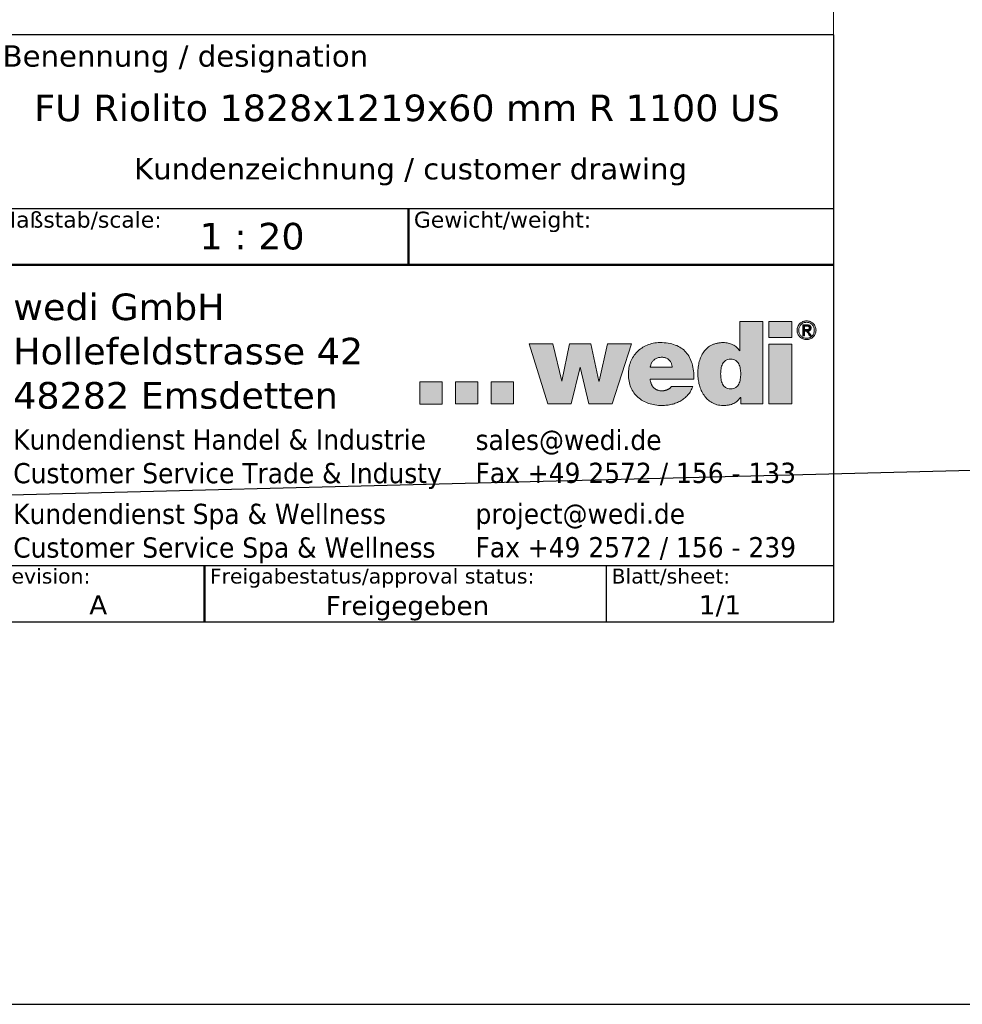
# Model space of a CAD drawing. Header units: millimetres. Extents: x -12192 to 12192, y -600 to 5895.
# Tile 3 of 122: x 2548 to 4322, y -600 to 1253. Entities that reach past the tile are written whole.
import ezdxf
from ezdxf.enums import TextEntityAlignment as Align

# ---------------------------------------------------------------- set-up
doc = ezdxf.new("R2010")
doc.units = ezdxf.units.MM
doc.header["$LTSCALE"] = 20
for name, color, linetype, lineweight in [('AM_BOR', 7, 'Continuous', 25), ('Ebene 1', 7, 'Continuous', 25), ('Rahmen (ISO)', 7, 'Continuous', 70), ('Schraffur (ISO)', 7, 'Continuous', 18), ('Titel (ISO)', 7, 'Continuous', 50)]:
    doc.layers.add(name, color=color, linetype=linetype, lineweight=lineweight)
doc.styles.add('Notiztext 3.5', font='verdana.ttf')
doc.styles.add('Pfeiltext', font='verdana.ttf')
doc.styles.get("Standard").update_dxf_attribs({"font": 'verdana.ttf'})
doc.styles.add('Textstil110', font='verdana.ttf')
doc.styles.add('Textstil112', font='verdana.ttf')
doc.styles.add('Textstil47', font='verdana.ttf')
doc.styles.add('Textstil48', font='verdana.ttf')
doc.styles.add('Textstil64', font='verdana.ttf', dxfattribs={"width": 0.8})
doc.styles.add('Textstil75', font='verdana.ttf')
doc.styles.add('Textstil84', font='verdana.ttf')

# ---------------------------------------------------------------- blocks, each defined once
blk = doc.blocks.new('Ränder wedi_Zeichnungsrahmen')
at = {"layer": 'Rahmen (ISO)', "color": 208, "lineweight": 18, "true_color": 0x400040}
for p, q in [((204, 6), (204, 291)), ((20, 6), (204, 6))]:
    blk.add_line(p, q, dxfattribs=at)
blk = doc.blocks.new('Schriftfelder wedi Standard - Inch_Zoll ohne Toleranz')
at = {"layer": 'Schraffur (ISO)'}
h = blk.add_hatch(color=256, dxfattribs=at)
edge = h.paths.add_edge_path(flags=0)
edge.add_spline(control_points=[(-14.527, 20.668), (-14.439, 20.669), (-14.272, 20.686), (-14.05, 20.781), (-13.88, 20.929), (-13.756, 21.117), (-13.67, 21.333), (-13.597, 21.652), (-13.571, 22.068), (-13.597, 22.484), (-13.67, 22.799), (-13.756, 23.014), (-13.88, 23.201), (-14.05, 23.349), (-14.272, 23.443), (-14.527, 23.47), (-14.781, 23.443), (-15.002, 23.349), (-15.172, 23.201), (-15.296, 23.014), (-15.381, 22.799), (-15.454, 22.484), (-15.48, 22.068), (-15.454, 21.652), (-15.382, 21.333), (-15.296, 21.117), (-15.172, 20.929), (-15.002, 20.78), (-14.781, 20.687), (-14.615, 20.667), (-14.527, 20.668)], knot_values=[0, 0, 0, 0, 0.034699, 0.064914, 0.09345, 0.122379, 0.152717, 0.184596, 0.250776, 0.316162, 0.347791, 0.377961, 0.406791, 0.435283, 0.465485, 0.500184, 0.534837, 0.564994, 0.593447, 0.62225, 0.652404, 0.684024, 0.749407, 0.815585, 0.847456, 0.877777, 0.906678, 0.935176, 0.965345, 1, 1, 1, 1], degree=3, periodic=0)
edge = h.paths.add_edge_path()
edge.add_line((-13.656, 26.998), (-13.656, 24.262))
edge.add_line((-13.656, 24.262), (-13.679, 24.262))
edge.add_spline(control_points=[(-13.679, 24.262), (-13.77, 24.374), (-13.952, 24.601), (-14.329, 24.839), (-14.758, 24.991), (-15.178, 25.033), (-15.551, 25.012), (-15.861, 24.96), (-16.141, 24.874), (-16.47, 24.723), (-16.823, 24.464), (-17.145, 24.062), (-17.373, 23.604), (-17.522, 23.11), (-17.603, 22.602), (-17.63, 22.082), (-17.595, 21.555), (-17.487, 21.028), (-17.306, 20.524), (-17.051, 20.064), (-16.718, 19.666), (-16.304, 19.352), (-15.896, 19.186), (-15.539, 19.117), (-15.229, 19.1), (-14.909, 19.116), (-14.603, 19.165), (-14.349, 19.242), (-14.083, 19.37), (-13.827, 19.576), (-13.675, 19.773), (-13.604, 19.866)], knot_values=[0, 0, 0, 0, 0.043155, 0.086739, 0.131645, 0.17854, 0.212404, 0.243573, 0.272592, 0.299996, 0.351779, 0.402206, 0.453011, 0.504581, 0.556321, 0.607002, 0.660443, 0.714379, 0.767879, 0.820311, 0.871582, 0.922422, 0.974633, 1.002175, 1.0312, 1.067419, 1.097992, 1.124095, 1.146867, 1.186159, 1.221249, 1.221249, 1.221249, 1.221249], degree=3, periodic=0)
edge.add_line((-13.604, 19.866), (-13.582, 19.866))
edge.add_line((-13.582, 19.866), (-13.582, 19.247))
edge.add_line((-13.582, 19.247), (-11.509, 19.247))
edge.add_line((-11.509, 19.247), (-11.509, 26.998))
edge.add_line((-11.509, 26.998), (-13.656, 26.998))
for points in [[(-10.933, 25.488), (-10.933, 26.998), (-8.782, 26.998), (-8.782, 25.488)], [(-33.503, 24.892), (-31.744, 19.257), (-29.539, 19.257), (-28.704, 22.721), (-28.683, 22.721), (-27.867, 19.257), (-25.665, 19.257), (-23.872, 24.892), (-26.109, 24.892), (-26.89, 21.408), (-26.934, 21.408), (-27.683, 24.892), (-29.692, 24.892), (-30.407, 21.408), (-30.428, 21.408), (-31.264, 24.892)], [(-10.933, 19.257), (-8.782, 19.257), (-8.782, 24.89), (-10.933, 24.89)], [(-41.677, 21.339), (-43.778, 21.339), (-43.778, 19.238), (-41.677, 19.238)], [(-38.316, 21.339), (-40.418, 21.339), (-40.418, 19.257), (-38.316, 19.257)], [(-34.957, 21.339), (-34.957, 19.257), (-37.057, 19.257), (-37.057, 21.339)]]:
    blk.add_hatch(color=256, dxfattribs=at).paths.add_polyline_path(points)
h = blk.add_hatch(color=256, dxfattribs=at)
edge = h.paths.add_edge_path(flags=0)
edge.add_spline(control_points=[(-8.056, 25.886), (-8.038, 25.84), (-7.994, 25.755), (-7.905, 25.643), (-7.797, 25.551), (-7.671, 25.48), (-7.53, 25.438), (-7.382, 25.423), (-7.234, 25.439), (-7.094, 25.48), (-6.97, 25.551), (-6.863, 25.643), (-6.772, 25.754), (-6.709, 25.886), (-6.664, 26.031), (-6.653, 26.186), (-6.664, 26.339), (-6.71, 26.481), (-6.772, 26.612), (-6.863, 26.721), (-6.97, 26.813), (-7.095, 26.882), (-7.234, 26.926), (-7.382, 26.938), (-7.531, 26.926), (-7.671, 26.881), (-7.797, 26.814), (-7.904, 26.722), (-7.994, 26.611), (-8.06, 26.482), (-8.104, 26.339), (-8.117, 26.186), (-8.104, 26.031), (-8.074, 25.932), (-8.056, 25.886)], knot_values=[-1, -1, -1, -1, -0.968769, -0.938514, -0.908528, -0.877859, -0.846824, -0.81451, -0.782845, -0.751665, -0.721347, -0.691382, -0.661076, -0.630076, -0.597827, -0.563882, -0.531049, -0.499298, -0.468506, -0.438444, -0.408565, -0.3784, -0.347161, -0.315526, -0.283241, -0.252147, -0.221629, -0.19173, -0.161719, -0.130694, -0.098997, -0.066153, -0.032195, 0, 0, 0, 0], degree=3, periodic=0)
edge = h.paths.add_edge_path()
edge.add_spline(control_points=[(-8.201, 26.533), (-8.224, 26.48), (-8.261, 26.366), (-8.279, 26.186), (-8.261, 26.004), (-8.207, 25.833), (-8.122, 25.681), (-8.013, 25.548), (-7.88, 25.442), (-7.727, 25.362), (-7.559, 25.312), (-7.381, 25.294), (-7.204, 25.312), (-7.037, 25.362), (-6.885, 25.442), (-6.754, 25.549), (-6.645, 25.68), (-6.563, 25.834), (-6.506, 26.004), (-6.492, 26.186), (-6.507, 26.366), (-6.563, 26.534), (-6.645, 26.686), (-6.754, 26.816), (-6.885, 26.923), (-7.037, 27.003), (-7.204, 27.055), (-7.381, 27.069), (-7.559, 27.054), (-7.727, 27.003), (-7.879, 26.922), (-8.013, 26.817), (-8.122, 26.685), (-8.177, 26.585), (-8.201, 26.533)], knot_values=[0, 0, 0, 0, 0.031498, 0.063871, 0.097255, 0.129121, 0.16021, 0.19058, 0.221045, 0.251572, 0.283155, 0.315097, 0.34707, 0.378466, 0.408835, 0.43896, 0.469377, 0.500279, 0.532169, 0.565531, 0.597881, 0.629403, 0.660135, 0.690407, 0.720506, 0.750951, 0.782355, 0.814304, 0.846223, 0.877814, 0.908416, 0.938856, 0.96908, 1, 1, 1, 1], degree=3, periodic=0)
h = blk.add_hatch(color=256, dxfattribs=at)
edge = h.paths.add_edge_path(flags=0)
edge.add_spline(control_points=[(-7.396, 26.241), (-7.373, 26.241), (-7.328, 26.242), (-7.272, 26.245), (-7.232, 26.255), (-7.206, 26.265), (-7.182, 26.281), (-7.161, 26.3), (-7.143, 26.323), (-7.131, 26.352), (-7.126, 26.386), (-7.125, 26.421), (-7.129, 26.454), (-7.138, 26.481), (-7.152, 26.503), (-7.169, 26.521), (-7.189, 26.536), (-7.219, 26.551), (-7.262, 26.564), (-7.308, 26.567), (-7.34, 26.569), (-7.357, 26.569), (-7.371, 26.569), (-7.397, 26.569), (-7.437, 26.569), (-7.487, 26.569), (-7.526, 26.57), (-7.552, 26.569), (-7.561, 26.57), (-7.569, 26.569), (-7.564, 26.553), (-7.568, 26.535), (-7.565, 26.49), (-7.567, 26.427), (-7.567, 26.36), (-7.566, 26.31), (-7.567, 26.279), (-7.564, 26.259), (-7.569, 26.244), (-7.563, 26.24), (-7.549, 26.243), (-7.509, 26.239), (-7.46, 26.242), (-7.417, 26.241), (-7.402, 26.241), (-7.397, 26.241), (-7.396, 26.241)], knot_values=[-1, -1, -1, -1, -0.950287, -0.902175, -0.881324, -0.861242, -0.841051, -0.820798, -0.800643, -0.77928, -0.753999, -0.726464, -0.703741, -0.683998, -0.665669, -0.648191, -0.630877, -0.612858, -0.575671, -0.535024, -0.514517, -0.506166, -0.497845, -0.484984, -0.450288, -0.411369, -0.377517, -0.365396, -0.358025, -0.356271, -0.348826, -0.333239, -0.311301, -0.255536, -0.195862, -0.169038, -0.146611, -0.130372, -0.122114, -0.120862, -0.115361, -0.09364, -0.033314, -0.009567, -0.002546, 0, 0, 0, 0], degree=3, periodic=0)
edge = h.paths.add_edge_path()
edge.add_spline(control_points=[(-7.327, 26.698), (-7.33, 26.698), (-7.342, 26.698), (-7.385, 26.698), (-7.493, 26.697), (-7.607, 26.703), (-7.695, 26.696), (-7.717, 26.702), (-7.737, 26.688), (-7.717, 26.636), (-7.731, 26.564), (-7.723, 26.403), (-7.728, 26.183), (-7.724, 25.961), (-7.729, 25.803), (-7.721, 25.726), (-7.733, 25.681), (-7.721, 25.661), (-7.676, 25.677), (-7.631, 25.662), (-7.591, 25.67), (-7.563, 25.663), (-7.568, 25.686), (-7.564, 25.728), (-7.568, 25.817), (-7.564, 25.925), (-7.57, 26.019), (-7.563, 26.075), (-7.572, 26.103), (-7.552, 26.116), (-7.522, 26.108), (-7.481, 26.112), (-7.44, 26.109), (-7.41, 26.114), (-7.387, 26.104), (-7.376, 26.074), (-7.335, 26.02), (-7.28, 25.925), (-7.208, 25.817), (-7.156, 25.728), (-7.124, 25.687), (-7.115, 25.663), (-7.089, 25.67), (-7.043, 25.663), (-6.996, 25.678), (-6.95, 25.661), (-6.939, 25.674), (-6.967, 25.693), (-6.979, 25.727), (-7.029, 25.797), (-7.09, 25.896), (-7.151, 25.993), (-7.201, 26.065), (-7.214, 26.096), (-7.244, 26.124), (-7.21, 26.126), (-7.172, 26.135), (-7.107, 26.156), (-7.043, 26.197), (-6.99, 26.259), (-6.966, 26.344), (-6.964, 26.439), (-6.982, 26.533), (-7.031, 26.611), (-7.108, 26.665), (-7.21, 26.694), (-7.285, 26.698), (-7.327, 26.698)], knot_values=[0, 0, 0, 0, 0.002245, 0.008381, 0.028737, 0.076631, 0.084863, 0.089802, 0.091023, 0.100424, 0.119095, 0.14472, 0.207559, 0.270398, 0.296023, 0.314694, 0.324094, 0.324881, 0.330158, 0.349348, 0.357504, 0.360862, 0.363355, 0.37017, 0.392777, 0.420703, 0.445969, 0.455111, 0.460597, 0.462607, 0.46991, 0.48027, 0.49063, 0.497933, 0.500569, 0.507069, 0.517903, 0.547843, 0.580935, 0.607723, 0.615799, 0.618754, 0.622345, 0.631066, 0.651586, 0.657229, 0.657615, 0.662568, 0.672404, 0.685905, 0.71901, 0.752116, 0.765617, 0.775453, 0.780406, 0.783475, 0.792867, 0.810732, 0.827868, 0.845154, 0.864227, 0.887328, 0.909172, 0.928704, 0.948581, 0.97168, 1, 1, 1, 1], degree=3, periodic=0)
h = blk.add_hatch(color=256, dxfattribs=at)
edge = h.paths.add_edge_path(flags=0)
edge.add_spline(control_points=[(-20.984, 23.645), (-20.934, 23.645), (-20.834, 23.638), (-20.691, 23.606), (-20.56, 23.555), (-20.44, 23.486), (-20.334, 23.401), (-20.241, 23.302), (-20.165, 23.191), (-20.105, 23.067), (-20.065, 22.937), (-20.037, 22.812), (-20.048, 22.749), (-20.032, 22.698), (-20.054, 22.7), (-20.082, 22.698), (-20.134, 22.699), (-20.206, 22.699), (-20.335, 22.699), (-20.529, 22.699), (-20.787, 22.699), (-21.065, 22.699), (-21.344, 22.699), (-21.602, 22.699), (-21.795, 22.699), (-21.925, 22.699), (-21.996, 22.7), (-22.05, 22.698), (-22.075, 22.701), (-22.093, 22.698), (-22.088, 22.713), (-22.086, 22.745), (-22.063, 22.838), (-22.03, 22.962), (-21.971, 23.103), (-21.898, 23.229), (-21.81, 23.339), (-21.708, 23.433), (-21.591, 23.51), (-21.459, 23.57), (-21.313, 23.613), (-21.153, 23.639), (-21.042, 23.644), (-20.984, 23.645)], knot_values=[-1, -1, -1, -1, -0.970522, -0.942344, -0.915116, -0.888531, -0.86232, -0.836254, -0.810128, -0.783754, -0.756945, -0.729507, -0.715477, -0.710748, -0.709678, -0.703909, -0.693711, -0.679576, -0.661996, -0.618469, -0.567069, -0.511731, -0.456394, -0.404994, -0.361467, -0.343887, -0.329752, -0.319554, -0.313785, -0.312715, -0.311324, -0.307144, -0.290779, -0.259629, -0.230295, -0.20237, -0.17536, -0.148701, -0.121787, -0.094005, -0.064779, -0.033592, 0, 0, 0, 0], degree=3, periodic=0)
edge = h.paths.add_edge_path()
edge.add_line((-17.978, 21.582), (-22.101, 21.582))
edge.add_spline(control_points=[(-22.101, 21.582), (-22.097, 21.542), (-22.089, 21.465), (-22.067, 21.351), (-22.039, 21.243), (-22.003, 21.14), (-21.96, 21.043), (-21.91, 20.953), (-21.852, 20.869), (-21.786, 20.792), (-21.714, 20.723), (-21.634, 20.662), (-21.547, 20.609), (-21.452, 20.564), (-21.35, 20.529), (-21.242, 20.504), (-21.126, 20.488), (-21.046, 20.486), (-21.005, 20.485)], knot_values=[0, 0, 0, 0, 0.011871, 0.023383, 0.034556, 0.045416, 0.055995, 0.066338, 0.076497, 0.086536, 0.096528, 0.106556, 0.116711, 0.12709, 0.137793, 0.148921, 0.160571, 0.172839, 0.172839, 0.172839, 0.172839], degree=3, periodic=0)
edge.add_spline(control_points=[(-21.005, 20.485), (-20.983, 20.486), (-20.939, 20.486), (-20.873, 20.491), (-20.807, 20.499), (-20.742, 20.509), (-20.677, 20.523), (-20.613, 20.54), (-20.55, 20.561), (-20.489, 20.584), (-20.43, 20.61), (-20.374, 20.64), (-20.32, 20.673), (-20.269, 20.709), (-20.222, 20.748), (-20.179, 20.791), (-20.139, 20.836), (-20.116, 20.87), (-20.105, 20.886)], knot_values=[0, 0, 0, 0, 0.006559, 0.013169, 0.01981, 0.026462, 0.033107, 0.039727, 0.046304, 0.052825, 0.059279, 0.065656, 0.071951, 0.078166, 0.084304, 0.090378, 0.096407, 0.102416, 0.102416, 0.102416, 0.102416], degree=3, periodic=0)
edge.add_line((-20.105, 20.886), (-18.097, 20.886))
edge.add_spline(control_points=[(-18.097, 20.886), (-18.157, 20.741), (-18.274, 20.458), (-18.54, 20.089), (-18.858, 19.779), (-19.224, 19.529), (-19.628, 19.338), (-20.064, 19.203), (-20.523, 19.123), (-21.055, 19.094), (-21.639, 19.136), (-22.245, 19.281), (-22.791, 19.522), (-23.263, 19.856), (-23.65, 20.283), (-23.939, 20.799), (-24.118, 21.398), (-24.174, 22.026), (-24.12, 22.644), (-23.959, 23.208), (-23.699, 23.719), (-23.347, 24.165), (-22.909, 24.533), (-22.394, 24.811), (-21.808, 24.987), (-21.131, 25.042), (-20.427, 24.991), (-19.747, 24.825), (-19.177, 24.539), (-18.719, 24.139), (-18.374, 23.633), (-18.139, 23.029), (-18, 22.334), (-17.985, 21.841), (-17.978, 21.582)], knot_values=[0, 0, 0, 0, 0.046845, 0.091634, 0.135518, 0.17939, 0.223861, 0.269282, 0.315783, 0.363338, 0.42883, 0.490658, 0.549548, 0.606552, 0.663102, 0.721003, 0.78232, 0.849198, 0.909267, 0.967289, 1.024005, 1.080171, 1.136634, 1.194396, 1.254659, 1.318825, 1.396987, 1.465551, 1.527499, 1.586411, 1.646022, 1.709592, 1.779523, 1.85736, 1.85736, 1.85736, 1.85736], degree=3, periodic=0)
at = {"layer": 'AM_BOR', "color": 7}
for p, q in [((-4.835, 53.996), (-188.835, 53.996)), ((-4.835, -1.254), (-4.835, 53.996)), ((-188.835, 37.646), (-4.835, 37.646)), ((-130.135, 4.046), (-4.835, 4.046)), ((-26.235, 4.046), (-26.235, -1.254)), ((-188.835, -1.254), (-4.835, -1.254))]:
    blk.add_line(p, q, dxfattribs=at)
at = {"layer": 'Ebene 1', "lineweight": 5}
for p, q in [((-10.933, 25.488), (-10.933, 26.998)), ((-10.933, 26.998), (-8.782, 26.998)), ((-8.782, 26.998), (-8.782, 25.488)), ((-8.782, 25.488), (-10.933, 25.488)), ((-31.744, 19.257), (-33.503, 24.892)), ((-33.503, 24.892), (-31.264, 24.892)), ((-31.264, 24.892), (-30.428, 21.408)), ((-30.407, 21.408), (-29.692, 24.892)), ((-29.692, 24.892), (-27.683, 24.892)), ((-27.683, 24.892), (-26.934, 21.408)), ((-26.89, 21.408), (-26.109, 24.892)), ((-26.109, 24.892), (-23.872, 24.892)), ((-23.872, 24.892), (-25.665, 19.257)), ((-10.933, 19.257), (-10.933, 24.89)), ((-10.933, 24.89), (-8.782, 24.89)), ((-8.782, 24.89), (-8.782, 19.257)), ((-28.704, 22.721), (-29.539, 19.257)), ((-28.683, 22.721), (-28.704, 22.721)), ((-27.867, 19.257), (-28.683, 22.721)), ((-41.677, 21.339), (-43.778, 21.339)), ((-43.778, 21.339), (-43.778, 19.238)), ((-41.677, 19.238), (-41.677, 21.339)), ((-38.316, 21.339), (-40.418, 21.339)), ((-40.418, 21.339), (-40.418, 19.257)), ((-38.316, 19.257), (-38.316, 21.339)), ((-37.057, 21.339), (-37.057, 19.257)), ((-34.957, 21.339), (-37.057, 21.339)), ((-34.957, 19.257), (-34.957, 21.339)), ((-30.428, 21.408), (-30.407, 21.408)), ((-26.934, 21.408), (-26.89, 21.408)), ((-43.778, 19.238), (-41.677, 19.238)), ((-40.418, 19.257), (-38.316, 19.257)), ((-37.057, 19.257), (-34.957, 19.257)), ((-29.539, 19.257), (-31.744, 19.257)), ((-25.665, 19.257), (-27.867, 19.257)), ((-8.782, 19.257), (-10.933, 19.257))]:
    blk.add_line(p, q, dxfattribs=at)
for points, knots in [([(-13.656, 26.998), (-13.656, 26.996), (-13.656, 26.985), (-13.656, 26.963), (-13.656, 26.926), (-13.656, 26.877), (-13.656, 26.815), (-13.656, 26.742), (-13.656, 26.66), (-13.656, 26.532), (-13.656, 26.356), (-13.656, 26.042), (-13.656, 25.63), (-13.656, 25.218), (-13.656, 24.904), (-13.656, 24.728), (-13.656, 24.6), (-13.656, 24.518), (-13.656, 24.445), (-13.656, 24.383), (-13.656, 24.334), (-13.656, 24.297), (-13.656, 24.275), (-13.656, 24.264), (-13.656, 24.262)], [0, 0, 0, 0, 0.000785, 0.0030733, 0.0067645, 0.0117586, 0.0179552, 0.0252542, 0.0335554, 0.0427585, 0.0634696, 0.0865859, 0.1368271, 0.1870683, 0.2101846, 0.2308957, 0.2400988, 0.2484, 0.255699, 0.2618956, 0.2668896, 0.2705809, 0.2728692, 0.2736542, 0.2736542, 0.2736542, 0.2736542]), ([(-11.509, 26.998), (-11.511, 26.998), (-11.519, 26.998), (-11.537, 26.998), (-11.565, 26.998), (-11.604, 26.998), (-11.653, 26.998), (-11.71, 26.998), (-11.774, 26.998), (-11.874, 26.998), (-12.013, 26.998), (-12.259, 26.998), (-12.583, 26.998), (-12.906, 26.998), (-13.152, 26.998), (-13.291, 26.998), (-13.391, 26.998), (-13.456, 26.998), (-13.513, 26.998), (-13.561, 26.998), (-13.6, 26.998), (-13.629, 26.998), (-13.646, 26.998), (-13.654, 26.998), (-13.656, 26.998)], [0, 0, 0, 0, 0.0006161, 0.0024119, 0.0053087, 0.009228, 0.014091, 0.0198192, 0.0263339, 0.0335564, 0.0498102, 0.0679516, 0.1073803, 0.146809, 0.1649504, 0.1812043, 0.1884268, 0.1949414, 0.2006696, 0.2055327, 0.2094519, 0.2123488, 0.2141446, 0.2147606, 0.2147606, 0.2147606, 0.2147606]), ([(-11.509, 19.247), (-11.509, 19.255), (-11.509, 19.284), (-11.509, 19.348), (-11.509, 19.451), (-11.509, 19.592), (-11.509, 19.766), (-11.509, 19.972), (-11.509, 20.206), (-11.509, 20.567), (-11.509, 21.068), (-11.509, 21.956), (-11.509, 23.123), (-11.509, 24.29), (-11.509, 25.178), (-11.509, 25.679), (-11.509, 26.039), (-11.509, 26.274), (-11.509, 26.479), (-11.509, 26.654), (-11.509, 26.794), (-11.509, 26.898), (-11.509, 26.962), (-11.509, 26.991), (-11.509, 26.998)], [0, 0, 0, 0, 0.0022235, 0.0087046, 0.0191597, 0.0333047, 0.050856, 0.0715295, 0.0950415, 0.1211081, 0.1797699, 0.2452439, 0.387546, 0.529848, 0.5953221, 0.6539839, 0.6800505, 0.7035625, 0.724236, 0.7417873, 0.7559323, 0.7663873, 0.7728685, 0.775092, 0.775092, 0.775092, 0.775092]), ([(-8.201, 26.533), (-8.177, 26.585), (-8.122, 26.685), (-8.013, 26.817), (-7.879, 26.922), (-7.727, 27.003), (-7.559, 27.054), (-7.381, 27.069), (-7.204, 27.055), (-7.037, 27.003), (-6.885, 26.923), (-6.754, 26.816), (-6.645, 26.686), (-6.563, 26.534), (-6.507, 26.366), (-6.492, 26.186), (-6.506, 26.004), (-6.563, 25.834), (-6.645, 25.68), (-6.754, 25.549), (-6.885, 25.442), (-7.037, 25.362), (-7.204, 25.312), (-7.381, 25.294), (-7.559, 25.312), (-7.727, 25.362), (-7.88, 25.442), (-8.013, 25.548), (-8.122, 25.681), (-8.207, 25.833), (-8.261, 26.004), (-8.279, 26.186), (-8.261, 26.366), (-8.224, 26.48), (-8.201, 26.533)], [0, 0, 0, 0, 0.03092, 0.061144, 0.091584, 0.122186, 0.153777, 0.185696, 0.217645, 0.249049, 0.279494, 0.309593, 0.339865, 0.370597, 0.402119, 0.434469, 0.467831, 0.499721, 0.530623, 0.56104, 0.591165, 0.621534, 0.65293, 0.684903, 0.716845, 0.748428, 0.778955, 0.80942, 0.83979, 0.870879, 0.902745, 0.936129, 0.968502, 1, 1, 1, 1]), ([(-8.056, 25.886), (-8.038, 25.84), (-7.994, 25.755), (-7.905, 25.643), (-7.797, 25.551), (-7.671, 25.48), (-7.53, 25.438), (-7.382, 25.423), (-7.234, 25.439), (-7.094, 25.48), (-6.97, 25.551), (-6.863, 25.643), (-6.772, 25.754), (-6.709, 25.886), (-6.664, 26.031), (-6.653, 26.186), (-6.664, 26.339), (-6.71, 26.481), (-6.772, 26.612), (-6.863, 26.721), (-6.97, 26.813), (-7.095, 26.882), (-7.234, 26.926), (-7.382, 26.938), (-7.531, 26.926), (-7.671, 26.881), (-7.797, 26.814), (-7.904, 26.722), (-7.994, 26.611), (-8.06, 26.482), (-8.104, 26.339), (-8.117, 26.186), (-8.104, 26.031), (-8.074, 25.932), (-8.056, 25.886)], [0, 0, 0, 0, 0.031231, 0.061486, 0.091472, 0.122141, 0.153176, 0.18549, 0.217155, 0.248335, 0.278653, 0.308618, 0.338924, 0.369924, 0.402173, 0.436118, 0.468951, 0.500702, 0.531494, 0.561556, 0.591435, 0.6216, 0.652839, 0.684474, 0.716759, 0.747853, 0.778371, 0.80827, 0.838281, 0.869306, 0.901003, 0.933847, 0.967805, 1, 1, 1, 1]), ([(-7.327, 26.698), (-7.285, 26.698), (-7.21, 26.694), (-7.108, 26.665), (-7.031, 26.611), (-6.982, 26.533), (-6.964, 26.439), (-6.966, 26.344), (-6.99, 26.259), (-7.043, 26.197), (-7.107, 26.156), (-7.172, 26.135), (-7.21, 26.126), (-7.244, 26.124), (-7.214, 26.096), (-7.201, 26.065), (-7.151, 25.993), (-7.09, 25.896), (-7.029, 25.797), (-6.979, 25.727), (-6.967, 25.693), (-6.939, 25.674), (-6.95, 25.661), (-6.996, 25.678), (-7.043, 25.663), (-7.089, 25.67), (-7.115, 25.663), (-7.124, 25.687), (-7.156, 25.728), (-7.208, 25.817), (-7.28, 25.925), (-7.335, 26.02), (-7.376, 26.074), (-7.387, 26.104), (-7.41, 26.114), (-7.44, 26.109), (-7.481, 26.112), (-7.522, 26.108), (-7.552, 26.116), (-7.572, 26.103), (-7.563, 26.075), (-7.57, 26.019), (-7.564, 25.925), (-7.568, 25.817), (-7.564, 25.728), (-7.568, 25.686), (-7.563, 25.663), (-7.591, 25.67), (-7.631, 25.662), (-7.676, 25.677), (-7.721, 25.661), (-7.733, 25.681), (-7.721, 25.726), (-7.729, 25.803), (-7.724, 25.961), (-7.728, 26.183), (-7.723, 26.403), (-7.731, 26.564), (-7.717, 26.636), (-7.737, 26.688), (-7.717, 26.702), (-7.695, 26.696), (-7.607, 26.703), (-7.493, 26.697), (-7.385, 26.698), (-7.342, 26.698), (-7.33, 26.698), (-7.327, 26.698)], [0, 0, 0, 0, 0.02832, 0.051419, 0.071296, 0.090828, 0.112672, 0.135773, 0.154846, 0.172132, 0.189268, 0.207133, 0.216525, 0.219594, 0.224547, 0.234383, 0.247884, 0.28099, 0.314095, 0.327596, 0.337432, 0.342385, 0.342771, 0.348414, 0.368934, 0.377655, 0.381246, 0.384201, 0.392277, 0.419065, 0.452157, 0.482097, 0.492931, 0.499431, 0.502067, 0.50937, 0.51973, 0.53009, 0.537393, 0.539403, 0.544889, 0.554031, 0.579297, 0.607223, 0.62983, 0.636645, 0.639138, 0.642496, 0.650652, 0.669842, 0.675119, 0.675906, 0.685306, 0.703977, 0.729602, 0.792441, 0.85528, 0.880905, 0.899576, 0.908977, 0.910198, 0.915137, 0.923369, 0.971263, 0.991619, 0.997755, 1, 1, 1, 1]), ([(-7.396, 26.241), (-7.373, 26.241), (-7.328, 26.242), (-7.272, 26.245), (-7.232, 26.255), (-7.206, 26.265), (-7.182, 26.281), (-7.161, 26.3), (-7.143, 26.323), (-7.131, 26.352), (-7.126, 26.386), (-7.125, 26.421), (-7.129, 26.454), (-7.138, 26.481), (-7.152, 26.503), (-7.169, 26.521), (-7.189, 26.536), (-7.219, 26.551), (-7.262, 26.564), (-7.308, 26.567), (-7.34, 26.569), (-7.357, 26.569), (-7.371, 26.569), (-7.397, 26.569), (-7.437, 26.569), (-7.487, 26.569), (-7.526, 26.57), (-7.552, 26.569), (-7.561, 26.57), (-7.569, 26.569), (-7.564, 26.553), (-7.568, 26.535), (-7.565, 26.49), (-7.567, 26.427), (-7.567, 26.36), (-7.566, 26.31), (-7.567, 26.279), (-7.564, 26.259), (-7.569, 26.244), (-7.563, 26.24), (-7.549, 26.243), (-7.509, 26.239), (-7.46, 26.242), (-7.417, 26.241), (-7.402, 26.241), (-7.397, 26.241), (-7.396, 26.241)], [0, 0, 0, 0, 0.049713, 0.097825, 0.118676, 0.138758, 0.158949, 0.179202, 0.199357, 0.22072, 0.246001, 0.273536, 0.296259, 0.316002, 0.334331, 0.351809, 0.369123, 0.387142, 0.424329, 0.464976, 0.485483, 0.493834, 0.502155, 0.515016, 0.549712, 0.588631, 0.622483, 0.634604, 0.641975, 0.643729, 0.651174, 0.666761, 0.688699, 0.744464, 0.804138, 0.830962, 0.853389, 0.869628, 0.877886, 0.879138, 0.884639, 0.90636, 0.966686, 0.990433, 0.997454, 1, 1, 1, 1]), ([(-17.978, 21.582), (-17.985, 21.841), (-18, 22.334), (-18.139, 23.029), (-18.374, 23.633), (-18.719, 24.139), (-19.177, 24.539), (-19.747, 24.825), (-20.427, 24.991), (-21.131, 25.042), (-21.808, 24.987), (-22.394, 24.811), (-22.909, 24.533), (-23.347, 24.165), (-23.699, 23.719), (-23.959, 23.208), (-24.12, 22.644), (-24.174, 22.026), (-24.118, 21.398), (-23.939, 20.799), (-23.65, 20.283), (-23.263, 19.856), (-22.791, 19.522), (-22.245, 19.281), (-21.639, 19.136), (-21.055, 19.094), (-20.523, 19.123), (-20.064, 19.203), (-19.628, 19.338), (-19.224, 19.529), (-18.858, 19.779), (-18.54, 20.089), (-18.274, 20.458), (-18.157, 20.741), (-18.097, 20.886)], [0, 0, 0, 0, 0.077838, 0.147768, 0.211338, 0.270949, 0.329861, 0.391809, 0.460373, 0.538535, 0.602701, 0.662964, 0.720726, 0.777189, 0.833355, 0.890071, 0.948093, 1.008162, 1.075041, 1.136357, 1.194259, 1.250809, 1.307812, 1.366702, 1.42853, 1.494022, 1.541577, 1.588079, 1.633499, 1.67797, 1.721843, 1.765726, 1.810515, 1.85736, 1.85736, 1.85736, 1.85736]), ([(-13.679, 24.262), (-13.77, 24.374), (-13.952, 24.601), (-14.329, 24.839), (-14.758, 24.991), (-15.178, 25.033), (-15.551, 25.012), (-15.861, 24.96), (-16.141, 24.874), (-16.47, 24.723), (-16.823, 24.464), (-17.145, 24.062), (-17.373, 23.604), (-17.522, 23.11), (-17.603, 22.602), (-17.63, 22.082), (-17.595, 21.555), (-17.487, 21.028), (-17.306, 20.524), (-17.051, 20.064), (-16.718, 19.666), (-16.304, 19.352), (-15.896, 19.186), (-15.539, 19.117), (-15.229, 19.1), (-14.909, 19.116), (-14.603, 19.165), (-14.349, 19.242), (-14.083, 19.37), (-13.827, 19.576), (-13.675, 19.773), (-13.604, 19.866)], [0, 0, 0, 0, 0.043155, 0.086739, 0.131645, 0.17854, 0.212404, 0.243573, 0.272592, 0.299996, 0.351779, 0.402206, 0.453011, 0.504581, 0.556321, 0.607002, 0.660443, 0.714379, 0.767879, 0.820311, 0.871582, 0.922422, 0.974633, 1.002175, 1.0312, 1.067419, 1.097992, 1.124095, 1.146867, 1.186159, 1.221249, 1.221249, 1.221249, 1.221249]), ([(-13.656, 24.262), (-13.656, 24.262), (-13.656, 24.262), (-13.657, 24.262), (-13.657, 24.262), (-13.657, 24.262), (-13.658, 24.262), (-13.658, 24.262), (-13.659, 24.262), (-13.66, 24.262), (-13.662, 24.262), (-13.664, 24.262), (-13.668, 24.262), (-13.671, 24.262), (-13.674, 24.262), (-13.675, 24.262), (-13.677, 24.262), (-13.677, 24.262), (-13.678, 24.262), (-13.678, 24.262), (-13.679, 24.262), (-13.679, 24.262), (-13.679, 24.262), (-13.679, 24.262), (-13.679, 24.262)], [0, 0, 0, 0, 0.000006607, 0.000025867, 0.000056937, 0.000098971, 0.000151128, 0.000212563, 0.000282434, 0.000359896, 0.00053422, 0.000728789, 0.001151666, 0.001574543, 0.001769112, 0.001943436, 0.002020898, 0.002090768, 0.002152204, 0.00220436, 0.002246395, 0.002277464, 0.002296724, 0.002303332, 0.002303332, 0.002303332, 0.002303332]), ([(-20.984, 23.645), (-20.934, 23.645), (-20.834, 23.638), (-20.691, 23.606), (-20.56, 23.555), (-20.44, 23.486), (-20.334, 23.401), (-20.241, 23.302), (-20.165, 23.191), (-20.105, 23.067), (-20.065, 22.937), (-20.037, 22.812), (-20.048, 22.749), (-20.032, 22.698), (-20.054, 22.7), (-20.082, 22.698), (-20.134, 22.699), (-20.206, 22.699), (-20.335, 22.699), (-20.529, 22.699), (-20.787, 22.699), (-21.065, 22.699), (-21.344, 22.699), (-21.602, 22.699), (-21.795, 22.699), (-21.925, 22.699), (-21.996, 22.7), (-22.05, 22.698), (-22.075, 22.701), (-22.093, 22.698), (-22.088, 22.713), (-22.086, 22.745), (-22.063, 22.838), (-22.03, 22.962), (-21.971, 23.103), (-21.898, 23.229), (-21.81, 23.339), (-21.708, 23.433), (-21.591, 23.51), (-21.459, 23.57), (-21.313, 23.613), (-21.153, 23.639), (-21.042, 23.644), (-20.984, 23.645)], [0, 0, 0, 0, 0.029478, 0.057656, 0.084884, 0.111469, 0.13768, 0.163746, 0.189872, 0.216246, 0.243055, 0.270493, 0.284523, 0.289252, 0.290322, 0.296091, 0.306289, 0.320424, 0.338004, 0.381531, 0.432931, 0.488269, 0.543606, 0.595006, 0.638533, 0.656113, 0.670248, 0.680446, 0.686215, 0.687285, 0.688676, 0.692856, 0.709221, 0.740371, 0.769705, 0.79763, 0.82464, 0.851299, 0.878213, 0.905995, 0.935221, 0.966408, 1, 1, 1, 1]), ([(-14.527, 20.668), (-14.615, 20.667), (-14.781, 20.687), (-15.002, 20.78), (-15.172, 20.929), (-15.296, 21.117), (-15.382, 21.333), (-15.454, 21.652), (-15.48, 22.068), (-15.454, 22.484), (-15.381, 22.799), (-15.296, 23.014), (-15.172, 23.201), (-15.002, 23.349), (-14.781, 23.443), (-14.527, 23.47), (-14.272, 23.443), (-14.05, 23.349), (-13.88, 23.201), (-13.756, 23.014), (-13.67, 22.799), (-13.597, 22.484), (-13.571, 22.068), (-13.597, 21.652), (-13.67, 21.333), (-13.756, 21.117), (-13.88, 20.929), (-14.05, 20.781), (-14.272, 20.686), (-14.439, 20.669), (-14.527, 20.668)], [0, 0, 0, 0, 0.034655, 0.064824, 0.093322, 0.122223, 0.152544, 0.184415, 0.250593, 0.315976, 0.347596, 0.37775, 0.406553, 0.435006, 0.465163, 0.499816, 0.534515, 0.564717, 0.593209, 0.622039, 0.652209, 0.683838, 0.749224, 0.815404, 0.847283, 0.877621, 0.90655, 0.935086, 0.965301, 1, 1, 1, 1]), ([(-21.005, 20.485), (-21.046, 20.486), (-21.126, 20.488), (-21.242, 20.504), (-21.35, 20.529), (-21.452, 20.564), (-21.547, 20.609), (-21.634, 20.662), (-21.714, 20.723), (-21.786, 20.792), (-21.852, 20.869), (-21.91, 20.953), (-21.96, 21.043), (-22.003, 21.14), (-22.039, 21.243), (-22.067, 21.351), (-22.089, 21.465), (-22.097, 21.542), (-22.101, 21.582)], [0, 0, 0, 0, 0.0122685, 0.0239187, 0.035046, 0.0457491, 0.0561284, 0.0662838, 0.0763119, 0.0863037, 0.0963424, 0.1065015, 0.1168444, 0.127424, 0.1382833, 0.1494563, 0.1609687, 0.1728395, 0.1728395, 0.1728395, 0.1728395]), ([(-22.101, 21.582), (-22.097, 21.582), (-22.081, 21.582), (-22.047, 21.582), (-21.992, 21.582), (-21.917, 21.582), (-21.825, 21.582), (-21.715, 21.582), (-21.591, 21.582), (-21.399, 21.582), (-21.132, 21.582), (-20.66, 21.582), (-20.039, 21.582), (-19.419, 21.582), (-18.946, 21.582), (-18.68, 21.582), (-18.488, 21.582), (-18.363, 21.582), (-18.254, 21.582), (-18.161, 21.582), (-18.086, 21.582), (-18.031, 21.582), (-17.997, 21.582), (-17.982, 21.582), (-17.978, 21.582)], [0, 0, 0, 0, 0.0011827, 0.0046301, 0.0101912, 0.0177151, 0.0270508, 0.0380473, 0.0505536, 0.0644187, 0.0956215, 0.1304479, 0.2061398, 0.2818318, 0.3166582, 0.347861, 0.3617261, 0.3742324, 0.3852289, 0.3945645, 0.4020884, 0.4076496, 0.411097, 0.4122797, 0.4122797, 0.4122797, 0.4122797]), ([(-20.105, 20.886), (-20.116, 20.87), (-20.139, 20.836), (-20.179, 20.791), (-20.222, 20.748), (-20.269, 20.709), (-20.32, 20.673), (-20.374, 20.64), (-20.43, 20.61), (-20.489, 20.584), (-20.55, 20.561), (-20.613, 20.54), (-20.677, 20.523), (-20.742, 20.509), (-20.807, 20.499), (-20.873, 20.491), (-20.939, 20.486), (-20.983, 20.486), (-21.005, 20.485)], [0, 0, 0, 0, 0.006009, 0.0120374, 0.0181114, 0.0242499, 0.0304643, 0.0367601, 0.0431371, 0.0495905, 0.0561118, 0.0626893, 0.0693086, 0.0759535, 0.0826061, 0.0892473, 0.0958573, 0.1024158, 0.1024158, 0.1024158, 0.1024158]), ([(-18.097, 20.886), (-18.099, 20.886), (-18.106, 20.886), (-18.123, 20.886), (-18.15, 20.886), (-18.186, 20.886), (-18.231, 20.886), (-18.284, 20.886), (-18.345, 20.886), (-18.439, 20.886), (-18.568, 20.886), (-18.799, 20.886), (-19.101, 20.886), (-19.403, 20.886), (-19.633, 20.886), (-19.763, 20.886), (-19.857, 20.886), (-19.917, 20.886), (-19.971, 20.886), (-20.016, 20.886), (-20.052, 20.886), (-20.079, 20.886), (-20.096, 20.886), (-20.103, 20.886), (-20.105, 20.886)], [0, 0, 0, 0, 0.0005762, 0.0022556, 0.0049648, 0.0086302, 0.0131783, 0.0185354, 0.024628, 0.0313826, 0.0465836, 0.0635498, 0.1004244, 0.137299, 0.1542653, 0.1694662, 0.1762208, 0.1823135, 0.1876706, 0.1922186, 0.195884, 0.1985932, 0.2002727, 0.2008489, 0.2008489, 0.2008489, 0.2008489]), ([(-13.604, 19.866), (-13.604, 19.866), (-13.604, 19.866), (-13.604, 19.866), (-13.603, 19.866), (-13.603, 19.866), (-13.603, 19.866), (-13.602, 19.866), (-13.601, 19.866), (-13.6, 19.866), (-13.599, 19.866), (-13.596, 19.866), (-13.593, 19.866), (-13.589, 19.866), (-13.587, 19.866), (-13.585, 19.866), (-13.584, 19.866), (-13.584, 19.866), (-13.583, 19.866), (-13.583, 19.866), (-13.582, 19.866), (-13.582, 19.866), (-13.582, 19.866), (-13.582, 19.866), (-13.582, 19.866)], [0, 0, 0, 0, 0.00000644, 0.000025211, 0.000055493, 0.000096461, 0.000147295, 0.000207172, 0.000275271, 0.000350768, 0.000520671, 0.000710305, 0.001122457, 0.001534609, 0.001724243, 0.001894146, 0.001969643, 0.002037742, 0.002097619, 0.002148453, 0.002189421, 0.002219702, 0.002238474, 0.002244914, 0.002244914, 0.002244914, 0.002244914]), ([(-13.582, 19.866), (-13.582, 19.866), (-13.582, 19.863), (-13.582, 19.858), (-13.582, 19.85), (-13.582, 19.839), (-13.582, 19.825), (-13.582, 19.808), (-13.582, 19.79), (-13.582, 19.761), (-13.582, 19.721), (-13.582, 19.65), (-13.582, 19.557), (-13.582, 19.464), (-13.582, 19.393), (-13.582, 19.353), (-13.582, 19.324), (-13.582, 19.305), (-13.582, 19.289), (-13.582, 19.275), (-13.582, 19.264), (-13.582, 19.255), (-13.582, 19.25), (-13.582, 19.248), (-13.582, 19.247)], [0, 0, 0, 0, 0.00017749, 0.00069486, 0.00152945, 0.0026586, 0.00405965, 0.00570994, 0.00758682, 0.00966763, 0.01435039, 0.01957695, 0.03093642, 0.04229588, 0.04752244, 0.0522052, 0.05428601, 0.05616289, 0.05781318, 0.05921423, 0.06034338, 0.06117797, 0.06169534, 0.06187283, 0.06187283, 0.06187283, 0.06187283]), ([(-13.582, 19.247), (-13.58, 19.247), (-13.572, 19.247), (-13.555, 19.247), (-13.527, 19.247), (-13.489, 19.247), (-13.443, 19.247), (-13.388, 19.247), (-13.325, 19.247), (-13.229, 19.247), (-13.095, 19.247), (-12.857, 19.247), (-12.545, 19.247), (-12.233, 19.247), (-11.996, 19.247), (-11.862, 19.247), (-11.765, 19.247), (-11.703, 19.247), (-11.648, 19.247), (-11.601, 19.247), (-11.563, 19.247), (-11.536, 19.247), (-11.518, 19.247), (-11.511, 19.247), (-11.509, 19.247)], [0, 0, 0, 0, 0.0005946, 0.0023279, 0.0051239, 0.0089067, 0.0136004, 0.0191292, 0.025417, 0.032388, 0.0480759, 0.0655857, 0.1036416, 0.1416975, 0.1592072, 0.1748952, 0.1818662, 0.188154, 0.1936827, 0.1983765, 0.2021593, 0.2049553, 0.2066885, 0.2072832, 0.2072832, 0.2072832, 0.2072832])]:
    blk.add_open_spline(points, degree=3, knots=knots, dxfattribs=at)
at = {"layer": 'Titel (ISO)'}
for p, q in [((-44.835, 37.646), (-44.835, 32.337)), ((-84.035, 32.346), (-4.835, 32.346)), ((-64.035, 4.046), (-64.035, -1.254))]:
    blk.add_line(p, q, dxfattribs=at)
at = {"layer": 'AM_BOR', "color": 7, "style": 'Textstil48'}
blk.add_text('Benennung / designation', height=2, dxfattribs=at).set_placement((-83.035, 50.996))
at = {"layer": 'AM_BOR', "color": 7}
for tag, p, height, style in [('Zeichnungsnummer_001', (-173.238, 49.433), 3, 'Textstil75'), ('Artikelnummer_001', (-145.064, 44.444), 2.487, 'Textstil84')]:
    blk.add_attdef(tag, p, '', height=height, dxfattribs=dict(at, style=style))
blk.add_attdef('TITEL_001', (-80.063, 45.868), '', height=2.5, dxfattribs=at)
at = {"layer": 'AM_BOR', "color": 7, "style": 'Textstil84'}
blk.add_attdef('PROJEKT', text='', height=2.487, dxfattribs=at).set_placement((-144.835, 41.983), align=Align.TOP_LEFT)
at = {"layer": 'AM_BOR', "color": 7, "style": 'Textstil64', "width": 0.8}
for tag, p in [('ERSTELLUNGSDATUM_001', (-115.147, 28.696)), ('KONSTRUKTEUR_001', (-94.007, 28.671)), ('ERSTELLUNGSDATUM_001', (-115.351, 23.555)), ('KONSTRUKTEUR_001', (-94.007, 23.371))]:
    blk.add_attdef(tag, p, '', height=2, dxfattribs=at)
for tag, p in [('KONTROLLDATUM', (-108.735, 19.096)), ('KONTROLLIERT_VON', (-92.735, 19.096))]:
    blk.add_attdef(tag, text='', height=2, dxfattribs=at).set_placement(p, align=Align.MIDDLE_CENTER)
at = {"layer": 'Titel (ISO)', "style": 'Notiztext 3.5'}
for s, insert, char_height, attachment_point in [('\\fVerdana|b0|i0;\\H1.5000;Maßstab/scale:', (-83.535, 37.346), 1.5, 1), ('\\fVerdana|b0|i0;\\H1.5000;Gewicht/weight:', (-44.335, 37.346), 1.5, 1), ('\\fVerdana|b0|i0;\\H1.4000;Revision:', (-83.535, 3.746), 1.4, 1), ('\\fVerdana|b0|i0;\\H1.4000;Freigabestatus/approval status:', (-63.535, 3.746), 1.4, 1), ('\\fVerdana|b0|i0;\\H1.4000;Blatt/sheet:', (-25.735, 3.746), 1.4, 1), ('\\fVerdana|b0|i0;\\H1.8000;1/1 ', (-15.535, 1.246), 1.8, 2)]:
    blk.add_mtext(s, dxfattribs=dict(at, insert=insert, char_height=char_height, attachment_point=attachment_point))
at = {"layer": 'Titel (ISO)', "color": 179, "true_color": 0x262659, "attachment_point": 4, "line_spacing_factor": 0.999579, "style": 'Pfeiltext'}
for s, insert, char_height, width in [('\\fVerdana|b0|i0;\\H2.5000;wedi GmbH\\P\\fVerdana|b0|i0;\\H2.5000;Hollefeldstrasse 42\\P\\fVerdana|b0|i0;\\H2.5000;48282 Emsdetten', (-82.035, 24.201), 2.5, 33.30631), ('\\fVerdana|b0|i0;\\W0.90;\\H1.9000;Kundendienst Handel & Industrie\\P\\fVerdana|b0|i0;\\W0.90;\\H1.9000;Customer Service Trade & Industy', (-82.035, 14.049), 1.9, 97.28764), ('\\fVerdana|b0|i0;\\W0.90;\\H1.9000;Kundendienst Spa & Wellness\\P\\fVerdana|b0|i0;\\W0.90;\\H1.9000;Customer Service Spa & Wellness', (-82.035, 7.049), 1.9, 97.28764)]:
    blk.add_mtext(s, dxfattribs=dict(at, insert=insert, char_height=char_height, width=width))
at = {"layer": 'Titel (ISO)', "color": 179, "true_color": 0x262659, "char_height": 1.9, "width": 97.28764, "attachment_point": 4, "style": 'Pfeiltext'}
for s, insert in [('\\fVerdana|b0|i0;\\W0.90;\\H1.9000;sales@wedi.de', (-38.535, 15.646)), ('\\fVerdana|b0|i0;\\W0.90;\\H1.9000;Fax +49 2572 / 156 - 133', (-38.535, 12.646)), ('\\fVerdana|b0|i0;\\W0.90;\\H1.9000;project@wedi.de', (-38.535, 8.646)), ('\\fVerdana|b0|i0;\\W0.90;\\H1.9000;Fax +49 2572 / 156 - 239', (-38.535, 5.646))]:
    blk.add_mtext(s, dxfattribs=dict(at, insert=insert))
at = {"layer": 'Titel (ISO)', "color": 7, "style": 'Pfeiltext'}
blk.add_attdef('BESCHREIBUNG_001', (-70.664, 40.385), '', height=2, dxfattribs=at)
at = {"layer": 'Titel (ISO)'}
for tag, p, height, style in [('Anfänglicher_Ansichtsmaßstab_001', (-64.502, 33.793), 2.5, 'Textstil47'), ('REVISIONSNUMMER_001', (-74.877, -0.544), 1.79, 'Textstil112'), ('STATUS_001', (-52.633, -0.625), 1.79, 'Textstil112')]:
    blk.add_attdef(tag, p, '', height=height, dxfattribs=dict(at, style=style))
at = {"layer": 'Titel (ISO)', "style": 'Textstil47'}
blk.add_attdef('<MASSE3;>', text='', height=2.5, dxfattribs=at).set_placement((-26.835, 36.346), align=Align.TOP_LEFT)
at = {"layer": 'Titel (ISO)', "style": 'Textstil110'}
for tag, p in [('MATERIAL', (-159.835, 35.346)), ('FIRMA', (-159.835, 24.746)), ('Bauvorhaben', (-159.835, 19.446))]:
    blk.add_attdef(tag, text='', height=1.89, dxfattribs=at).set_placement(p, align=Align.TOP_CENTER)

msp = doc.modelspace()

# ---------------------------------------------------------------- linework, layer by layer
for p, q in [((11938, 600), (-7518, 100.18)), ((-6718, -600), (12192, -600))]:
    msp.add_line(p, q)

# ---------------------------------------------------------------- block references
at = {"xscale": 20, "yscale": 20, "zscale": 20}
msp.add_blockref('Ränder wedi_Zeichnungsrahmen', (0, 0), dxfattribs=at)
ref = msp.add_blockref('Schriftfelder wedi Standard - Inch_Zoll ohne Toleranz', (4176.71, 145.09), dxfattribs=dict(xscale=20, yscale=20, zscale=20))
ref.add_attrib('Anfänglicher_Ansichtsmaßstab_001', '1 : 20', (2886.66, 820.96), dxfattribs={"layer": 'Titel (ISO)', "height": 50, "style": 'Textstil47'})
ref.add_attrib('BESCHREIBUNG_001', 'Kundenzeichnung / customer drawing', (2763.43, 952.78), dxfattribs={"layer": 'Titel (ISO)', "color": 7, "height": 40, "style": 'Pfeiltext'})
ref.add_attrib('TITEL_001', 'FU Riolito 1828x1219x60 mm R 1100 US', (2575.44, 1062.45), dxfattribs={"layer": 'AM_BOR', "color": 7, "height": 50})
ref.add_attrib('REVISIONSNUMMER_001', 'A', (2679.17, 134.2), dxfattribs={"layer": 'Titel (ISO)', "height": 35.8, "style": 'Textstil112'})
ref.add_attrib('STATUS_001', 'Freigegeben', (3124.05, 132.59), dxfattribs={"layer": 'Titel (ISO)', "height": 35.8, "style": 'Textstil112'})

doc.saveas('drawing.dxf')
